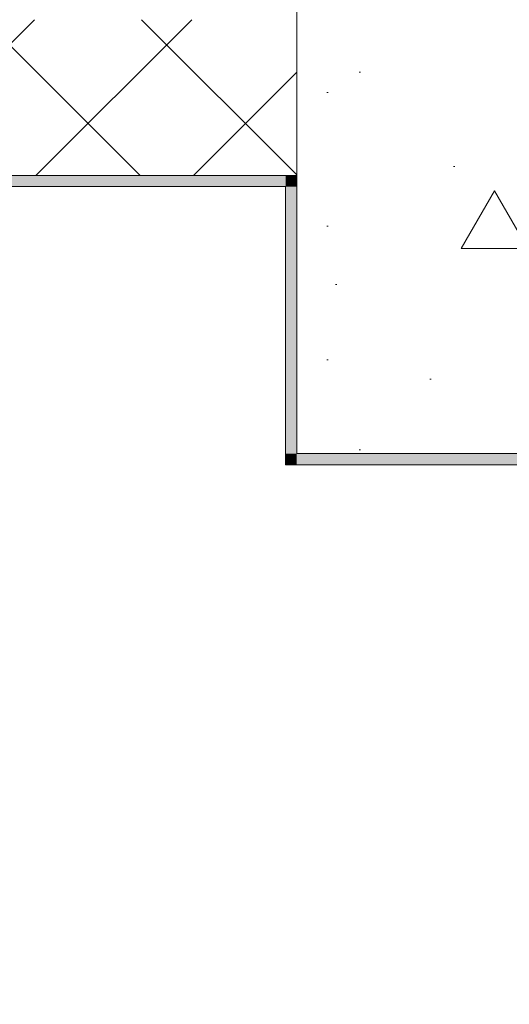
# Model space of a CAD drawing. Header units: millimetres. Extents: x 74467 to 235410, y -65 to 114857.
# Tile 255 of 256: x 138744 to 139184, y 75081 to 75966. Entities that reach past the tile are written whole.
import ezdxf

# ---------------------------------------------------------------- set-up
doc = ezdxf.new("R2010")
doc.units = ezdxf.units.MM
doc.header["$MEASUREMENT"] = 0
doc.linetypes.add('Wipeout_Contour', pattern=[1000, 0, -1000])
for name, color, linetype in [('1233 Postid.AR', 7, 'Continuous'), ('1235 Vahelaed.AR', 7, 'Continuous'), ('1311 Siseseinad.AR', 7, 'Continuous'), ('1326 Seinapinnad.SA', 7, 'Continuous'), ('9350 Netopind.AR', 7, 'Continuous')]:
    doc.layers.add(name, color=color, linetype=linetype)

# ---------------------------------------------------------------- blocks, each defined once
blk = doc.blocks.new('Slab_30_1', base_point=(132092.64, 82085.88))
at = {"color": 254, "linetype": 'Wipeout_Contour', "lineweight": 0, "ltscale": 1090606.579719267}
blk.add_wipeout([(139453.91, 82085.88), (132092.64, 82085.88), (132092.64, 81405.88), (132092.64, 79005.88), (132092.64, 73195.88), (137392.69, 73195.88), (139453.91, 73195.88)], dxfattribs=at).dxf.layer = '1235 Vahelaed.AR'
blk = doc.blocks.new('Arstikabinet_RG 131_17_1', base_point=(132392.64, 75815.88))
at = {"layer": '9350 Netopind.AR', "color": 7, "linetype": 'Continuous', "lineweight": 13, "flags": 128}
blk.add_lwpolyline([(132292.64, 73345.88), (138982.64, 73345.88), (138982.64, 73605.87), (139182.64, 73605.87), (139182.64, 73915.93), (139402.64, 73915.93), (139402.64, 75565.89), (138982.64, 75565.89), (138982.64, 75815.88), (132292.64, 75815.88)], close=True, dxfattribs=at)
blk = doc.blocks.new('Wall_39_1', base_point=(132092.64, 75965.88))
at = {"layer": '1311 Siseseinad.AR', "linetype": 'Continuous', "lineweight": 13, "true_color": 0x50504f}
h = blk.add_hatch(dxfattribs=at)
h.set_pattern_fill('Plokk_õõnesbetoon_0001', color=251, style=0, pattern_type=2)
h.set_pattern_definition([(45, (0, 0), (-70.71068, 70.71068), []), (135, (0, 0), (70.71068, 70.71068), [])])
h.paths.add_polyline_path([(132282.64, 75965.88), (132282.64, 75825.88), (138992.64, 75825.88), (138992.64, 75965.88)])
at = {"layer": '1311 Siseseinad.AR', "color": 7, "linetype": 'Continuous', "lineweight": 15, "flags": 128}
blk.add_lwpolyline([(132282.64, 75825.88), (138992.64, 75825.88)], dxfattribs=at)
blk = doc.blocks.new('Wall_274_1', base_point=(138992.64, 75825.88))
at = {"layer": '1326 Seinapinnad.SA', "linetype": 'Continuous', "lineweight": 0, "true_color": 0xfefefe}
for points in [[(132292.64, 75815.88), (138982.64, 75815.88), (138982.64, 75825.88), (132292.64, 75825.88)], [(138992.64, 75825.88), (138982.64, 75815.88), (138992.64, 75815.88)], [(138982.64, 75825.88), (138982.64, 75815.88), (138992.64, 75825.88)]]:
    blk.add_hatch(color=7, dxfattribs=at).paths.add_polyline_path(points)
at = {"layer": '1326 Seinapinnad.SA', "color": 7, "linetype": 'Continuous', "lineweight": 15, "flags": 128}
for points in [[(138992.64, 75825.88), (132282.64, 75825.88)], [(138992.64, 75825.88), (138992.64, 75815.88)], [(132292.64, 75815.88), (138982.64, 75815.88)]]:
    blk.add_lwpolyline(points, dxfattribs=at)
blk = doc.blocks.new('Wall_502_1', base_point=(138992.64, 75825.88))
at = {"layer": '1326 Seinapinnad.SA', "linetype": 'Continuous', "lineweight": 0, "true_color": 0xfefefe}
for points in [[(138982.64, 75815.88), (138982.64, 75575.89), (138992.64, 75575.89), (138992.64, 75815.88)], [(138982.64, 75565.89), (138992.64, 75565.89), (138992.64, 75575.89)], [(138982.64, 75575.89), (138982.64, 75565.89), (138992.64, 75575.89)]]:
    blk.add_hatch(color=7, dxfattribs=at).paths.add_polyline_path(points)
at = {"layer": '1326 Seinapinnad.SA', "color": 7, "linetype": 'Continuous', "lineweight": 15, "flags": 128}
for points in [[(138982.64, 75815.88), (138982.64, 75565.89)], [(138992.64, 75575.89), (138992.64, 75815.88)], [(138982.64, 75565.89), (138992.64, 75565.89)]]:
    blk.add_lwpolyline(points, dxfattribs=at)
blk = doc.blocks.new('Wall_503_1', base_point=(138992.64, 75575.89))
at = {"layer": '1326 Seinapinnad.SA', "linetype": 'Continuous', "lineweight": 0, "true_color": 0xfefefe}
blk.add_hatch(color=7, dxfattribs=at).paths.add_polyline_path([(138992.64, 75565.89), (139392.64, 75565.89), (139392.64, 75575.89), (138992.64, 75575.89)])
at = {"layer": '1326 Seinapinnad.SA', "color": 7, "linetype": 'Continuous', "lineweight": 15, "flags": 128}
for points in [[(139392.64, 75575.89), (138992.64, 75575.89)], [(139392.64, 75575.89), (139392.64, 75565.89)], [(138992.64, 75565.89), (139392.64, 75565.89)]]:
    blk.add_lwpolyline(points, dxfattribs=at)
blk = doc.blocks.new('Column_85_1', base_point=(139192.64, 75775.89))
at = {"layer": '1233 Postid.AR', "linetype": 'Continuous', "lineweight": 13, "true_color": 0x8c8d8c}
h = blk.add_hatch(dxfattribs=at)
h.set_pattern_fill('Betoon_0001', color=252, style=0, pattern_type=2)
h.set_pattern_definition([(0, (0, 0), (0, 623.5383), [60, -300]), (0, (180, 311.8), (0, 623.5383), [60, -300]), (60, (0, 0), (-540, 311.7692), [60, -300]), (60, (360, 0), (-540, 311.7692), [60, -300]), (120, (60, 0), (540, 311.7692), [60, -300]), (120, (420, 0), (540, 311.7692), [60, -300]), (0, (0, 60), (0, 120.000005), [0, -120, 0, -180.00001]), (45, (60, 60), (-84.85282, 84.85282), [0, -90, 0, -150.00001])])
h.paths.add_polyline_path([(138992.64, 75575.89), (139392.64, 75575.89), (139392.64, 75975.89), (138992.64, 75975.89)])
at = {"layer": '1233 Postid.AR', "color": 7, "linetype": 'Continuous', "lineweight": 15, "flags": 128}
blk.add_lwpolyline([(138992.64, 75575.89), (139392.64, 75575.89), (139392.64, 75975.89), (138992.64, 75975.89)], close=True, dxfattribs=at)

msp = doc.modelspace()

# ---------------------------------------------------------------- block references
at = {"layer": '1235 Vahelaed.AR', "color": 7, "linetype": 'Continuous', "lineweight": 13}
msp.add_blockref('Slab_30_1', (132092.64, 82085.88), dxfattribs=at)

# ---------------------------------------------------------------- next in the draw order: linework, layer by layer
at = {"layer": '9350 Netopind.AR', "color": 153, "linetype": 'Continuous', "lineweight": 0, "true_color": 0x7da59c, "flags": 128}
msp.add_lwpolyline([(132292.64, 73345.88), (138982.64, 73345.88), (138982.64, 73605.87), (139182.64, 73605.87), (139182.64, 73915.93), (139402.64, 73915.93), (139402.64, 75565.89), (138982.64, 75565.89), (138982.64, 75815.88), (132292.64, 75815.88)], close=True, dxfattribs=at)

# ---------------------------------------------------------------- next in the draw order: block references
at = {"layer": '1233 Postid.AR', "color": 7, "lineweight": 15}
msp.add_blockref('Column_85_1', (139192.64, 75775.89), dxfattribs=at)
at = {"layer": '1311 Siseseinad.AR', "color": 7, "lineweight": 15}
msp.add_blockref('Wall_39_1', (132092.64, 75965.88), dxfattribs=at)
at = {"layer": '1326 Seinapinnad.SA', "color": 7, "lineweight": 15}
for name, p in [('Wall_274_1', (138992.64, 75825.88)), ('Wall_502_1', (138992.64, 75825.88)), ('Wall_503_1', (138992.64, 75575.89))]:
    msp.add_blockref(name, p, dxfattribs=at)
at = {"layer": '9350 Netopind.AR', "color": 7, "linetype": 'Continuous', "lineweight": 13}
msp.add_blockref('Arstikabinet_RG 131_17_1', (132392.64, 75815.88), dxfattribs=at)

doc.saveas('drawing.dxf')
